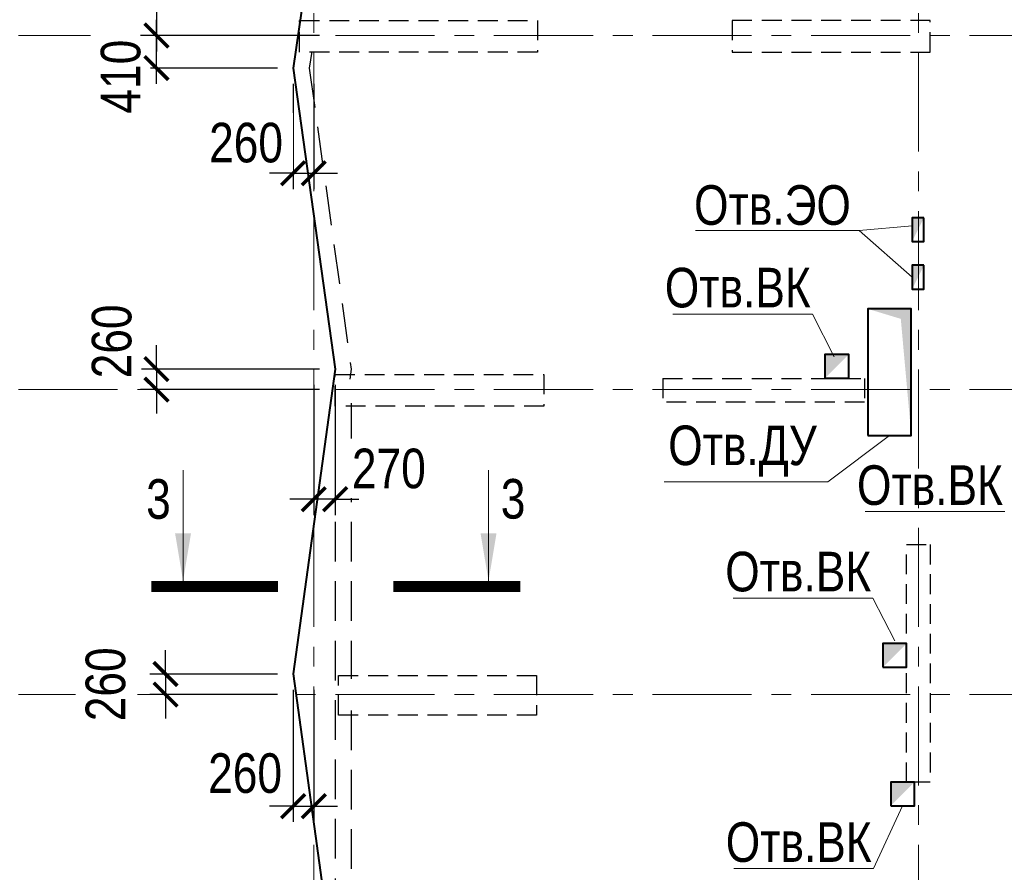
# Model space of a CAD drawing. Header units: inches. Extents: x -21855 to 99316, y -31809 to 52191.
# Tile 8 of 18: x -3710 to 8713, y 26497 to 37260. Entities that reach past the tile are written whole.
import ezdxf
from ezdxf.enums import TextEntityAlignment as Align
from ezdxf.xclip import XClip

# ---------------------------------------------------------------- set-up
doc = ezdxf.new("R2010")
doc.units = ezdxf.units.IN
doc.header["$LTSCALE"] = 1000
doc.header["$MEASUREMENT"] = 0
doc.header["$XCLIPFRAME"] = 0
doc.linetypes.add('HIDDEN', pattern=[0.375, 0.25, -0.125])
doc.linetypes.add('Оси_(М1_200)_Секция_1_КР$0$CENTER', pattern=[2, 1.25, -0.25, 0.25, -0.25])
doc.layers.add('xref', color=7, linetype='Continuous')
for name, color, linetype, lineweight in [('Несущие_констр 1  этажа  (М1_200)_КР_изм$0$СК-040-С(тены)', 12, 'HIDDEN', 30), ('Несущие_констр 1  этажа  (М1_200)_КР_изм$0$СК-043-С-ПИЛОНЫ', 5, 'HIDDEN', 30), ('Оси_(М1_200)_Секция_1_КР$0$СК-100-О(си)', 7, 'Оси_(М1_200)_Секция_1_КР$0$CENTER', 15), ('СК-050-П(литы перекрытия)', 12, 'Continuous', 40), ('СК-051-1-П-ОТВЕРСТИЯ ОВ ДУ', 5, 'Continuous', 40), ('СК-051-2-П-ОТВЕРСТИЯ ВК', 1, 'Continuous', 40), ('СК-051-4-П-ОТВЕРСТИЯ ЭО', 2, 'Continuous', 40), ('СК-052-П-БАЛКИ', 1, 'HIDDEN', 30), ('СК-300-Р(азмеры)_ПЛИТЫ', 7, 'Continuous', 20), ('СК-400-Т(екст)', 7, 'Continuous', 20), ('СК-500-С(ечения)', 5, 'Continuous', 40)]:
    doc.layers.add(name, color=color, linetype=linetype, lineweight=lineweight)
doc.styles.add('ARIAL_annotative', font='arial.ttf', dxfattribs={"width": 0.8, "height": 2.5})
doc.styles.add('RUSS', font='arial.ttf', dxfattribs={"width": 0.8})
doc.dimstyles.new('100-200', dxfattribs={"dimscale": 0, "dimtxt": 500, "dimasz": 300, "dimexe": 200, "dimexo": 200, "dimgap": 200, "dimtad": 1, "dimdec": 0, "dimzin": 0, "dimdsep": 46, "dimtxsty": 'RUSS', "dimblk": 'ARCHTICK', "dimcen": 0.096, "dimdle": 200, "dimclrd": 7, "dimclre": 7, "dimclrt": 256, "dimadec": 0, "dimazin": 0, "dimtfac": 1, "dimtdec": 0, "dimtmove": 2, "dimatfit": 3, "dimldrblk": 'OBLIQUE', "dimfxl": 1, "dimtfill": 1, "dimtolj": 1, "dimtzin": 0, "dimarcsym": 0})

# ---------------------------------------------------------------- blocks, each defined once
blk = doc.blocks.new('Оси_(М1_200)_Секция_1_КР')
at = {"layer": 'Оси_(М1_200)_Секция_1_КР$0$СК-100-О(си)', "linetype": 'Оси_(М1_200)_Секция_1_КР$0$CENTER'}
for p, q in [((0, 46844.3), (0, -22870.3)), ((7630.3, 46844.3), (7630.3, -22870.3)), ((-5725.7, 37060.1), (23184.8, 37060.1)), ((-5725.7, 32590.1), (23184.8, 32590.1)), ((-5725.7, 28740.1), (23184.8, 28740.1))]:
    blk.add_line(p, q, dxfattribs=at)
blk = doc.blocks.new('Сечение')
at = {"layer": 'СК-500-С(ечения)', "linetype": 'Continuous', "lineweight": 15, "ltscale": 100}
blk.add_line((-200, -35), (-200, -735), dxfattribs=at)
at = {"layer": 'СК-500-С(ечения)', "linetype": 'Continuous', "ltscale": 100, "const_width": 70}
blk.add_lwpolyline([(-400, 0), (400, 0)], dxfattribs=at)
at = {"layer": 'СК-500-С(ечения)', "linetype": 'Continuous', "ltscale": 100}
blk.add_solid([(-200, -35), (-250.3, -335.5), (-149.7, -335.5)], dxfattribs=at)
blk = doc.blocks.new('*U88')
at = {"layer": 'СК-400-Т(екст)', "ltscale": 100, "yscale": 0.009999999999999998}
for p, xscale, zscale, rotation in [((4, 0), 0.009999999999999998, 0.009999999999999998, 6.149580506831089e-05), ((19.272, 0), -0.009999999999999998, 0.01, 6.149580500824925e-05)]:
    blk.add_blockref('Сечение', p, dxfattribs=dict(at, xscale=xscale, zscale=zscale, rotation=rotation))
at = {"layer": 'СК-500-С(ечения)', "color": 0, "ltscale": 100, "style": 'ARIAL_annotative', "width": 0.8}
blk.add_attdef('НОМЕР_СЕЧЕНИЯ_1_1(НОМЕР_ЛИСТА)', text='', height=2.5, rotation=0.00006, dxfattribs=at).set_placement((1.226, -6.74), align=Align.RIGHT)
blk.add_attdef('НОМЕР_СЕЧЕНИЯ_2_1(НОМЕР_ЛИСТА)', text='', height=2.5, rotation=0.00006, dxfattribs=at).set_placement((22.045, -7.48), align=Align.BOTTOM_LEFT)
blk = doc.blocks.new('Несущие_констр 1  этажа  (М1_200)_КР_изм$0$A$C18abd0ee-2эт')
at = {"layer": 'Несущие_констр 1  этажа  (М1_200)_КР_изм$0$СК-040-С(тены)'}
for p, q in [((-17216, 32570), (-17216, 32170)), ((-15716, 32520), (-15716, 32220))]:
    blk.add_line(p, q, dxfattribs=at)
for points in [[(-17216, 32170), (-19850, 32170), (-19850, 32570), (-17216, 32570)], [(-15716, 32520), (-13170, 32520), (-13170, 32220), (-15716, 32220)]]:
    blk.add_lwpolyline(points, dxfattribs=at)
at = {"layer": 'Несущие_констр 1  этажа  (М1_200)_КР_изм$0$СК-040-С(тены)', "color": 4}
blk.add_lwpolyline([(-12640, 30422), (-12340, 30422), (-12340, 27423), (-12640, 27423)], close=True, dxfattribs=at)
at = {"layer": 'Несущие_констр 1  этажа  (М1_200)_КР_изм$0$СК-043-С-ПИЛОНЫ'}
for points in [[(-17297, 37040), (-17297, 36640), (-20297, 36640), (-20297, 37040)], [(-14840, 37040), (-14840, 36640), (-12340, 36640), (-12340, 37040)], [(-17307, 28770), (-17307, 28270), (-19807, 28270), (-19807, 28770)]]:
    blk.add_lwpolyline(points, close=True, dxfattribs=at)
blk = doc.blocks.new('Несущие_констр 1  этажа  (М1_200)_КР_изм$0$A$C2d0dcff5-2эт.')
blk.add_blockref('Несущие_констр 1  этажа  (М1_200)_КР_изм$0$A$C18abd0ee-2эт', (20120, 220))
blk = doc.blocks.new('Несущие_констр 1  этажа  (М1_200)_КР_изм', base_point=(-7173396, 6306783))
at = {"layer": 'Несущие_констр 1  этажа  (М1_200)_КР_изм$0$СК-040-С(тены)'}
blk.add_blockref('Несущие_констр 1  этажа  (М1_200)_КР_изм$0$A$C2d0dcff5-2эт.', (-7152666, 6319322), dxfattribs=at)
blk = doc.blocks.new('_ArchTick')
at = {"color": 0, "linetype": 'ByBlock', "const_width": 0.15}
blk.add_lwpolyline([(-0.5, -0.5), (0.5, 0.5)], dxfattribs=at)
blk = doc.blocks.new('*D229')
at = {"layer": 'Defpoints', "color": 0, "transparency": 16777216}
for p in [(-259, 29000), (-1870, 28740), (-259, 28740)]:
    blk.add_point(p, dxfattribs=at)
at = {"layer": 'СК-300-Р(азмеры)_ПЛИТЫ', "color": 7, "lineweight": -2, "transparency": 16777216}
for p, q in [((-1870, 29000), (-1870, 29300)), ((-459, 29000), (-2070, 29000)), ((-1870, 29000), (-1870, 28740)), ((-459, 28740), (-2070, 28740)), ((-1870, 28740), (-1870, 28440))]:
    blk.add_line(p, q, dxfattribs=at)
at = {"layer": 'СК-300-Р(азмеры)_ПЛИТЫ', "color": 7, "lineweight": -2, "transparency": 16777216, "xscale": 300, "yscale": 300, "zscale": 300}
for p, rotation in [((-1870, 29000), 270), ((-1870, 28740), 90)]:
    blk.add_blockref('_ArchTick', p, dxfattribs=dict(at, rotation=rotation))
at = {"layer": 'СК-300-Р(азмеры)_ПЛИТЫ', "transparency": 16777216, "insert": (-2625, 28870), "char_height": 500, "attachment_point": 5, "rotation": 90, "style": 'RUSS', "bg_fill": 3, "box_fill_scale": 1.25, "bg_fill_color": 256, "bg_fill_true_color": 13158600, "bg_fill_transparency": 0}
blk.add_mtext('\\A1;260', dxfattribs=at)
blk = doc.blocks.new('_Oblique')
at = {"color": 0, "linetype": 'ByBlock', "lineweight": -2}
blk.add_line((-0.5, -0.5), (0.5, 0.5), dxfattribs=at)
blk = doc.blocks.new('*D230')
at = {"layer": 'Defpoints', "color": 0, "transparency": 16777216}
for p in [(-260, 29000), (0, 29000), (0, 27332)]:
    blk.add_point(p, dxfattribs=at)
at = {"layer": 'СК-300-Р(азмеры)_ПЛИТЫ', "color": 7, "lineweight": -2, "transparency": 16777216}
for p, q in [((-260, 28800), (-260, 27132)), ((0, 28800), (0, 27132)), ((-260, 27332), (-560, 27332)), ((0, 27332), (300, 27332))]:
    blk.add_line(p, q, dxfattribs=at)
at = {"layer": 'СК-300-Р(азмеры)_ПЛИТЫ', "color": 7, "lineweight": -2, "transparency": 16777216, "xscale": 300, "yscale": 300, "zscale": 300, "rotation": 180}
blk.add_blockref('_ArchTick', (0, 27332), dxfattribs=at)
at = {"layer": 'СК-300-Р(азмеры)_ПЛИТЫ', "transparency": 16777216, "insert": (-866, 27746), "char_height": 500, "attachment_point": 5, "style": 'RUSS', "bg_fill": 3, "box_fill_scale": 1.25, "bg_fill_color": 256, "bg_fill_true_color": 13158600, "bg_fill_transparency": 0}
blk.add_mtext('\\A1;260', dxfattribs=at)
at = {"layer": 'СК-300-Р(азмеры)_ПЛИТЫ', "color": 7, "lineweight": -2, "transparency": 16777216}
blk.add_line((-260, 27332), (0, 27332), dxfattribs=at)
at = {"layer": 'СК-300-Р(азмеры)_ПЛИТЫ', "color": 7, "lineweight": -2, "transparency": 16777216, "xscale": 300, "yscale": 300, "zscale": 300}
blk.add_blockref('_ArchTick', (-260, 27332), dxfattribs=at)
blk = doc.blocks.new('*D231')
at = {"layer": 'Defpoints', "color": 0, "transparency": 16777216}
for p in [(0, 32850), (270, 32850), (0, 31207)]:
    blk.add_point(p, dxfattribs=at)
at = {"layer": 'СК-300-Р(азмеры)_ПЛИТЫ', "color": 7, "lineweight": -2, "transparency": 16777216}
for p, q in [((0, 32650), (0, 31007)), ((270, 32650), (270, 31007)), ((0, 31207), (-300, 31207)), ((270, 31207), (0, 31207)), ((270, 31207), (570, 31207))]:
    blk.add_line(p, q, dxfattribs=at)
at = {"layer": 'СК-300-Р(азмеры)_ПЛИТЫ', "color": 7, "lineweight": -2, "transparency": 16777216, "xscale": 300, "yscale": 300, "zscale": 300}
blk.add_blockref('_ArchTick', (0, 31207), dxfattribs=at)
at = {"layer": 'СК-300-Р(азмеры)_ПЛИТЫ', "transparency": 16777216, "insert": (948, 31592), "char_height": 500, "attachment_point": 5, "style": 'RUSS', "bg_fill": 3, "box_fill_scale": 1.25, "bg_fill_color": 256, "bg_fill_true_color": 13158600, "bg_fill_transparency": 0}
blk.add_mtext('\\A1;270', dxfattribs=at)
at = {"layer": 'СК-300-Р(азмеры)_ПЛИТЫ', "color": 7, "lineweight": -2, "transparency": 16777216, "xscale": 300, "yscale": 300, "zscale": 300, "rotation": 180}
blk.add_blockref('_ArchTick', (270, 31207), dxfattribs=at)
blk = doc.blocks.new('*D232')
at = {"layer": 'Defpoints', "color": 0, "transparency": 16777216}
for p in [(271, 32850), (-1984, 32590), (271, 32590)]:
    blk.add_point(p, dxfattribs=at)
at = {"layer": 'СК-300-Р(азмеры)_ПЛИТЫ', "color": 7, "lineweight": -2, "transparency": 16777216}
for p, q in [((-1984, 32850), (-1984, 33150)), ((71, 32850), (-2184, 32850)), ((-1984, 32850), (-1984, 32590)), ((71, 32590), (-2184, 32590)), ((-1984, 32590), (-1984, 32290))]:
    blk.add_line(p, q, dxfattribs=at)
at = {"layer": 'СК-300-Р(азмеры)_ПЛИТЫ', "transparency": 16777216, "insert": (-2547, 33199), "char_height": 500, "attachment_point": 5, "rotation": 90, "style": 'RUSS', "bg_fill": 3, "box_fill_scale": 1.25, "bg_fill_color": 256, "bg_fill_true_color": 13158600, "bg_fill_transparency": 0}
blk.add_mtext('\\A1;260', dxfattribs=at)
at = {"layer": 'СК-300-Р(азмеры)_ПЛИТЫ', "color": 7, "lineweight": -2, "transparency": 16777216, "xscale": 300, "yscale": 300, "zscale": 300}
for p, rotation in [((-1984, 32850), 270), ((-1984, 32590), 90)]:
    blk.add_blockref('_ArchTick', p, dxfattribs=dict(at, rotation=rotation))
blk = doc.blocks.new('*D233')
at = {"layer": 'Defpoints', "color": 0, "transparency": 16777216}
for p in [(-1984, 37060), (-258, 37060), (-257, 36650)]:
    blk.add_point(p, dxfattribs=at)
at = {"layer": 'СК-300-Р(азмеры)_ПЛИТЫ', "color": 7, "lineweight": -2, "transparency": 16777216}
for p, q in [((-1984, 36450), (-1984, 37260)), ((-458, 37060), (-2184, 37060)), ((-457, 36650), (-2184, 36650))]:
    blk.add_line(p, q, dxfattribs=at)
at = {"layer": 'СК-300-Р(азмеры)_ПЛИТЫ', "transparency": 16777216, "insert": (-2434, 36541), "char_height": 500, "attachment_point": 5, "rotation": 90, "style": 'RUSS', "bg_fill": 3, "box_fill_scale": 1.25, "bg_fill_color": 256, "bg_fill_true_color": 13158600, "bg_fill_transparency": 0}
blk.add_mtext('\\A1;410', dxfattribs=at)
at = {"layer": 'СК-300-Р(азмеры)_ПЛИТЫ', "color": 7, "lineweight": -2, "transparency": 16777216, "xscale": 300, "yscale": 300, "zscale": 300}
for p, rotation in [((-1984, 37060), 90), ((-1984, 36650), 270)]:
    blk.add_blockref('_ArchTick', p, dxfattribs=dict(at, rotation=rotation))
blk = doc.blocks.new('*D234')
at = {"layer": 'Defpoints', "color": 0, "transparency": 16777216}
for p in [(-260, 36649), (0, 36649), (0, 35321)]:
    blk.add_point(p, dxfattribs=at)
at = {"layer": 'СК-300-Р(азмеры)_ПЛИТЫ', "color": 7, "lineweight": -2, "transparency": 16777216}
for p, q in [((-260, 36449), (-260, 35121)), ((0, 36449), (0, 35121)), ((-260, 35321), (-560, 35321)), ((0, 35321), (300, 35321))]:
    blk.add_line(p, q, dxfattribs=at)
at = {"layer": 'СК-300-Р(азмеры)_ПЛИТЫ', "color": 7, "lineweight": -2, "transparency": 16777216, "xscale": 300, "yscale": 300, "zscale": 300, "rotation": 180}
blk.add_blockref('_ArchTick', (0, 35321), dxfattribs=at)
at = {"layer": 'СК-300-Р(азмеры)_ПЛИТЫ', "transparency": 16777216, "insert": (-854, 35705), "char_height": 500, "attachment_point": 5, "style": 'RUSS', "bg_fill": 3, "box_fill_scale": 1.25, "bg_fill_color": 256, "bg_fill_true_color": 13158600, "bg_fill_transparency": 0}
blk.add_mtext('\\A1;260', dxfattribs=at)
at = {"layer": 'СК-300-Р(азмеры)_ПЛИТЫ', "color": 7, "lineweight": -2, "transparency": 16777216}
blk.add_line((-260, 35321), (0, 35321), dxfattribs=at)
at = {"layer": 'СК-300-Р(азмеры)_ПЛИТЫ', "color": 7, "lineweight": -2, "transparency": 16777216, "xscale": 300, "yscale": 300, "zscale": 300}
blk.add_blockref('_ArchTick', (-260, 35321), dxfattribs=at)
blk = doc.blocks.new('*D235')
at = {"layer": 'Defpoints', "color": 0, "transparency": 16777216}
for p in [(272, 40300), (-1984, 37060), (272, 37060)]:
    blk.add_point(p, dxfattribs=at)
at = {"layer": 'СК-300-Р(азмеры)_ПЛИТЫ', "color": 7, "lineweight": -2, "transparency": 16777216}
for p, q in [((-1984, 40500), (-1984, 36860)), ((72, 40300), (-2184, 40300)), ((72, 37060), (-2184, 37060))]:
    blk.add_line(p, q, dxfattribs=at)
at = {"layer": 'СК-300-Р(азмеры)_ПЛИТЫ', "color": 7, "lineweight": -2, "transparency": 16777216, "xscale": 300, "yscale": 300, "zscale": 300}
for p, rotation in [((-1984, 40300), 90), ((-1984, 37060), 270)]:
    blk.add_blockref('_ArchTick', p, dxfattribs=dict(at, rotation=rotation))
at = {"layer": 'СК-300-Р(азмеры)_ПЛИТЫ', "transparency": 16777216, "insert": (-2440, 38680), "char_height": 500, "attachment_point": 5, "rotation": 90, "style": 'RUSS', "bg_fill": 3, "box_fill_scale": 1.25, "bg_fill_color": 256, "bg_fill_true_color": 13158600, "bg_fill_transparency": 0}
blk.add_mtext('\\A1;3240', dxfattribs=at)
blk = doc.blocks.new('A$C92320c88')
at = {"layer": 'СК-300-Р(азмеры)_ПЛИТЫ'}
dim = blk.add_linear_dim(base=(-1984.3, 37060.1), p1=(-257.5, 36650.1), p2=(-258.5, 37060.1), angle=90, dimstyle='100-200', override={"dimscale": 1}, dxfattribs=at)
dim.commit()
dim.dimension.update_dxf_attribs({"geometry": '*D233', "text_midpoint": (-2434.4, 36540.5), "dimtype": 128})
dim = blk.add_linear_dim(base=(0, 31206.6), p1=(270.4, 32849.7), p2=(0, 32849.7), dimstyle='100-200', override={"dimscale": 1}, dxfattribs=at)
dim.commit()
dim.dimension.update_dxf_attribs({"geometry": '*D231', "text_midpoint": (948.2, 31591.5), "dimtype": 128})
dim = blk.add_linear_dim(base=(-1869.8, 28740.1), p1=(-258.6, 29000.5), p2=(-258.6, 28740.1), angle=90, dimstyle='100-200', override={"dimscale": 1}, dxfattribs=at)
dim.commit()
dim.dimension.update_dxf_attribs({"geometry": '*D229', "text_midpoint": (-2625.1, 28870.3)})
dim = blk.add_linear_dim(base=(-1984.3, 37060.1), p1=(272, 40300.1), p2=(272, 37060.1), angle=90, dimstyle='100-200', override={"dimscale": 1}, dxfattribs=at)
dim.commit()
dim.dimension.update_dxf_attribs({"geometry": '*D235', "text_midpoint": (-2439.8, 38680.1)})
for base, p1, p2, picture, middle in [((0, 35320.5106), (-260.493, 36649.0741), (0, 36649.0741), '*D234', (-853.8543, 35704.8566)), ((0, 27332.5), (-259.6, 29000.5), (0, 29000.5), '*D230', (-866.2, 27746.4))]:
    dim = blk.add_linear_dim(base=base, p1=p1, p2=p2, dimstyle='100-200', override={"dimscale": 1}, dxfattribs=at)
    dim.commit()
    dim.dimension.update_dxf_attribs({"geometry": picture, "text_midpoint": middle, "dimtype": 128})
dim = blk.add_linear_dim(base=(-1984.3, 32590.1), p1=(271.4, 32849.7), p2=(271.4, 32590.1), angle=90, dimstyle='100-200', override={"dimscale": 1}, dxfattribs=at)
dim.commit()
dim.dimension.update_dxf_attribs({"geometry": '*D232', "text_midpoint": (-2547.4, 33198.9), "dimtype": 128})

msp = doc.modelspace()

# ---------------------------------------------------------------- linework, layer by layer
at = {"layer": 'СК-050-П(литы перекрытия)'}
msp.add_lwpolyline([(17180, 26125), (17180, 26125), (19778.2, 26125, 0.3746953), (19778.7, 26125.5), (20174.3, 28999.6), (19644.6, 32848.3), (20174.3, 37252), (19643.6, 40702.6), (20464, 44883.4), (15904.1, 44062.5), (12944, 44592.6), (9985.3, 44062.5), (7024, 44592.6), (4064.1, 44062.5), (-551.9, 44884.5), (272, 40302.1), (-258.5, 36649.1), (271.4, 32849.7), (-258.6, 29000.5), (271.5, 25149.9), (-258.4, 21500), (271.6, 17850), (-258.4, 14199.3), (271.6, 10549.3)], format="xyb", dxfattribs=at)
at = {"layer": 'СК-051-1-П-ОТВЕРСТИЯ ОВ ДУ', "lineweight": 13}
for p, q in [((7265, 32010.1), (6486.3, 31424.4)), ((4420.8, 31424.3), (6486.3, 31424.3))]:
    msp.add_line(p, q, dxfattribs=at)
at = {"layer": 'СК-051-1-П-ОТВЕРСТИЯ ОВ ДУ'}
msp.add_lwpolyline([(6990, 32010), (7540, 32010), (7540, 33610), (6990, 33610)], close=True, dxfattribs=at)
msp.add_solid([(6990, 33610), (7540, 33610), (7407.2, 33483.5), (7540, 32010)], dxfattribs=at)
at = {"layer": 'СК-051-2-П-ОТВЕРСТИЯ ВК', "lineweight": 15}
for p, q in [((4531.4, 33543.3), (6293.7, 33543.3)), ((6293.7, 33543.3), (6567.7, 33004.8)), ((6955.8, 31049.8), (8718.1, 31049.8)), ((5293.6, 29958.6), (7055.9, 29958.6)), ((7055.9, 29958.6), (7330, 29420.1)), ((7062.3, 26543.6), (7430, 27335)), ((5300, 26543.6), (7062.3, 26543.6))]:
    msp.add_line(p, q, dxfattribs=at)
at = {"layer": 'СК-051-2-П-ОТВЕРСТИЯ ВК'}
for points in [[(6450.3, 32735), (6750, 32735), (6750, 33035), (6450.3, 33035)], [(7180, 29085.1), (7480, 29085.1), (7480, 29385.1), (7180, 29385.1)], [(7280, 27335), (7580, 27335), (7580, 27635), (7280, 27635)]]:
    msp.add_lwpolyline(points, close=True, dxfattribs=at)
for points in [[(6450.3, 32735), (6750, 33035), (6450.3, 33035)], [(7180, 29085.1), (7480, 29385.1), (7180, 29385.1)], [(7280, 27335), (7580, 27635), (7280, 27635)]]:
    msp.add_solid(points, dxfattribs=at)
at = {"layer": 'СК-051-4-П-ОТВЕРСТИЯ ЭО', "lineweight": 15}
for p, q in [((4817.4, 34597.1), (6882.9, 34597.1)), ((6882.9, 34597.1), (7550, 34656.2)), ((6882.9, 34597.1), (7550, 34010))]:
    msp.add_line(p, q, dxfattribs=at)
at = {"layer": 'СК-051-4-П-ОТВЕРСТИЯ ЭО'}
for points in [[(7700, 34760), (7550, 34760), (7550, 34460), (7700, 34460)], [(7700, 34160), (7550, 34160), (7550, 33860), (7700, 33860)]]:
    msp.add_lwpolyline(points, close=True, dxfattribs=at)
for points in [[(7700, 34760), (7550, 34460), (7550, 34760)], [(7700, 34160), (7550, 33860), (7550, 34160)]]:
    msp.add_solid(points, dxfattribs=at)
at = {"layer": 'СК-052-П-БАЛКИ', "ltscale": 2}
msp.add_line((270.2, 32420.3), (270.2, 25141.2), dxfattribs=at)
for points in [[(-25.8, 36860.1), (-56.5, 36648.5), (473.4, 32849.9), (455.5, 32720.3)], [(470.2, 32420.3), (470.2, 28940)], [(470.2, 28540.1), (470.2, 25126.8), (-56.3, 21500), (-31.6, 21329.9)]]:
    msp.add_lwpolyline(points, dxfattribs=at)

# ---------------------------------------------------------------- block references
ref = msp.add_blockref('Несущие_констр 1  этажа  (М1_200)_КР_изм', (-20730.8, -12547.2))
XClip(ref).set_block_clipping_path([(-7160456.9450785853, 6293196.1478210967), (-7127094.2991789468, 6369515.250554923)])
at = {"layer": 'xref'}
msp.add_blockref('Оси_(М1_200)_Секция_1_КР', (0, 0), dxfattribs=at)
at = {"layer": 'СК-500-С(ечения)'}
ref = msp.add_blockref('*U88', (-2048.9, 30105.3), dxfattribs=dict(at, xscale=-200, yscale=200, zscale=200, rotation=180.000061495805))
ref.add_attrib('НОМЕР_СЕЧЕНИЯ_2_1(НОМЕР_ЛИСТА)', '3', dxfattribs={"color": 0, "ltscale": 100, "height": 500, "style": 'ARIAL_annotative', "width": 0.8}).set_placement((2360.2, 30811.7), align=Align.BOTTOM_LEFT)
ref.add_attrib('НОМЕР_СЕЧЕНИЯ_1_1(НОМЕР_ЛИСТА)', '3', dxfattribs={"color": 0, "ltscale": 100, "height": 500, "style": 'ARIAL_annotative', "width": 0.8}).set_placement((-1803.6, 30959.7), align=Align.RIGHT)

# ---------------------------------------------------------------- texts
at = {"layer": 'СК-051-1-П-ОТВЕРСТИЯ ОВ ДУ', "lineweight": 13, "style": 'RUSS', "width": 0.8}
msp.add_text('Отв.ДУ', height=500, dxfattribs=at).set_placement((4472.5, 31637))
at = {"layer": 'СК-051-2-П-ОТВЕРСТИЯ ВК', "lineweight": 15, "style": 'RUSS', "width": 0.8}
for p in [(4429.7, 33628), (6854.2, 31134.6), (5192, 30043.3), (5198.4, 26628.3)]:
    msp.add_text('Отв.ВК', height=500, dxfattribs=at).set_placement(p)
at = {"layer": 'СК-051-4-П-ОТВЕРСТИЯ ЭО', "lineweight": 15, "style": 'RUSS', "width": 0.8}
msp.add_text('Отв.ЭО', height=500, dxfattribs=at).set_placement((4798.8, 34670.5))

# ---------------------------------------------------------------- next in the draw order: block references
at = {"color": 2}
msp.add_blockref('A$C92320c88', (0, 0), dxfattribs=at)

doc.saveas('drawing.dxf')
